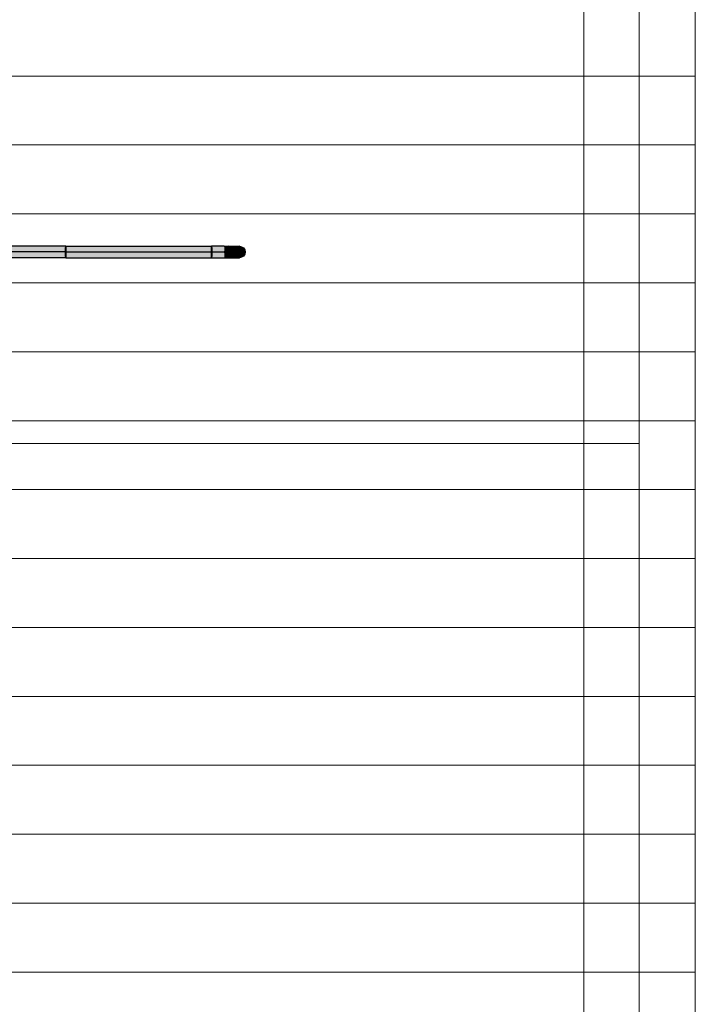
# Model space of a CAD drawing. Extents: x -142 to 528, y -48 to 546.
# Tile 20 of 28: x 6 to 64, y 92 to 177. Entities that reach past the tile are written whole.
import ezdxf
from ezdxf.lldxf.tags import DXFTag

# ---------------------------------------------------------------- set-up
doc = ezdxf.new("R2010")
doc.units = 0
doc.layers.get('0').update_dxf_attribs({"lineweight": 35})
for name, color, linetype, lineweight in [('5_OG-BESTAND', 7, 'Continuous', 25), ('5_OG-NEU', 7, 'Continuous', 25), ('5_OG-SCHRAFF-FILL', 7, 'Continuous', 25)]:
    doc.layers.add(name, color=color, linetype=linetype, lineweight=lineweight)
doc.layers.add('S_Schmutzwasser', color=7, linetype='Continuous', lineweight=25, true_color=0xcc3300)
doc.layers.add('S_Schmutzwasser-Shading', color=7, linetype='Continuous', lineweight=25, true_color=0xcc3300)
tags = doc.linetypes.add('ALL_S16', pattern=[0.0005, 0, -0.0005]).pattern_tags.tags
tags[6:7] = [DXFTag(74, 4), DXFTag(75, 0), DXFTag(340, '0'), DXFTag(46, 1.0), DXFTag(50, 0.0), DXFTag(44, 0.0), DXFTag(45, 0.0)]
tags[4:5] = [DXFTag(74, 4), DXFTag(75, 0), DXFTag(340, '0'), DXFTag(46, 1.0), DXFTag(50, 0.0), DXFTag(44, 0.0), DXFTag(45, 0.0)]
tags = doc.linetypes.add('STRICHPUNKT2', pattern=[12.7, 6.35, -3.175, 0, -3.175]).pattern_tags.tags
tags[10:11] = [DXFTag(74, 4), DXFTag(75, 0), DXFTag(340, '0'), DXFTag(46, 0.0), DXFTag(50, 0.0), DXFTag(44, 0.0), DXFTag(45, 0.0)]
tags[8:9] = [DXFTag(74, 4), DXFTag(75, 0), DXFTag(340, '0'), DXFTag(46, 0.0), DXFTag(50, 0.0), DXFTag(44, 0.0), DXFTag(45, 0.0)]
tags[6:7] = [DXFTag(74, 4), DXFTag(75, 0), DXFTag(340, '0'), DXFTag(46, 0.0), DXFTag(50, 0.0), DXFTag(44, 0.0), DXFTag(45, 0.0)]
tags[4:5] = [DXFTag(74, 4), DXFTag(75, 0), DXFTag(340, '0'), DXFTag(46, 0.0), DXFTag(50, 0.0), DXFTag(44, 0.0), DXFTag(45, 0.0)]
tags = doc.linetypes.add('VERDECKT2_S2', pattern=[0.0027, 0.002, -0.0007]).pattern_tags.tags
tags[6:7] = [DXFTag(74, 4), DXFTag(75, 0), DXFTag(340, '0'), DXFTag(46, 1.0), DXFTag(50, 0.0), DXFTag(44, 0.0), DXFTag(45, 0.0)]
tags[4:5] = [DXFTag(74, 4), DXFTag(75, 0), DXFTag(340, '0'), DXFTag(46, 1.0), DXFTag(50, 0.0), DXFTag(44, 0.0), DXFTag(45, 0.0)]

# ---------------------------------------------------------------- blocks, each defined once
blk = doc.blocks.new('Shading-A07AMIL31N', base_point=(22.325, 156.821))
at = {"layer": 'S_Schmutzwasser-Shading', "color": 24, "true_color": 0x8d2300}
for points in [[(22.323, 157.738), (9.62, 157.738), (22.324, 157.677), (9.622, 157.673)], [(9.622, 157.673), (9.624, 157.592), (22.324, 157.677), (22.326, 157.592)], [(22.325, 156.821), (22.326, 156.878), (9.622, 156.817), (9.624, 156.879)], [(22.326, 156.878), (22.326, 156.885), (9.624, 156.879), (9.624, 156.885)], [(9.622, 156.817), (9.62, 156.738), (22.325, 156.821), (22.323, 156.738)]]:
    blk.add_solid(points, dxfattribs=at)
at = {"layer": 'S_Schmutzwasser-Shading', "color": 22, "true_color": 0xc43100}
for points in [[(22.326, 157.578), (22.326, 157.592), (9.624, 157.578), (9.624, 157.592)], [(22.327, 157.485), (22.326, 157.578), (9.624, 157.461), (9.624, 157.578)], [(9.624, 157.461), (9.625, 157.238), (22.327, 157.485), (22.328, 157.238)], [(9.625, 157.105), (9.624, 156.885), (22.327, 157.129), (22.326, 156.885)], [(22.328, 157.221), (22.328, 157.238), (9.625, 157.223), (9.625, 157.238)], [(22.327, 157.129), (22.328, 157.221), (9.625, 157.105), (9.625, 157.223)]]:
    blk.add_solid(points, dxfattribs=at)
blk = doc.blocks.new('Shading-A07AMIL51N', base_point=(-3.081, 156.814))
at = {"layer": 'S_Schmutzwasser-Shading', "color": 24, "true_color": 0x8d2300}
for points in [[(9.622, 157.673), (9.62, 157.738), (-3.081, 157.668), (-3.082, 157.738)], [(-3.079, 157.592), (9.624, 157.592), (-3.081, 157.668), (9.622, 157.673)], [(-3.081, 156.814), (9.622, 156.817), (-3.079, 156.879), (9.624, 156.879)], [(9.624, 156.879), (9.624, 156.885), (-3.079, 156.879), (-3.079, 156.885)], [(-3.082, 156.738), (9.62, 156.738), (-3.081, 156.814), (9.622, 156.817)]]:
    blk.add_solid(points, dxfattribs=at)
at = {"layer": 'S_Schmutzwasser-Shading', "color": 22, "true_color": 0xc43100}
for points in [[(9.624, 157.578), (9.624, 157.592), (-3.079, 157.579), (-3.079, 157.592)], [(-3.078, 157.436), (9.624, 157.461), (-3.079, 157.579), (9.624, 157.578)], [(-3.079, 156.885), (9.624, 156.885), (-3.078, 157.082), (9.625, 157.105)], [(-3.077, 157.238), (9.625, 157.238), (-3.078, 157.436), (9.624, 157.461)], [(-3.078, 157.082), (9.625, 157.105), (-3.077, 157.225), (9.625, 157.223)], [(9.625, 157.223), (9.625, 157.238), (-3.077, 157.225), (-3.077, 157.238)]]:
    blk.add_solid(points, dxfattribs=at)
blk = doc.blocks.new('Shading-A07AMILB1N', base_point=(23.415, 156.791))
at = {"layer": 'S_Schmutzwasser-Shading', "color": 24, "true_color": 0x8d2300}
for points in [[(22.323, 157.738), (22.323, 157.592), (23.415, 157.738), (23.415, 157.592)], [(23.415, 156.883), (23.415, 156.885), (22.323, 156.878), (22.323, 156.885)], [(23.415, 156.791), (23.415, 156.883), (22.323, 156.822), (22.323, 156.878)], [(22.323, 156.822), (22.323, 156.738), (23.415, 156.791), (23.415, 156.738)]]:
    blk.add_solid(points, dxfattribs=at)
at = {"layer": 'S_Schmutzwasser-Shading', "color": 24, "true_color": 0x8c2300}
for points in [[(23.415, 157.738), (23.415, 157.592), (23.544, 157.738), (23.453, 157.592)], [(23.455, 156.881), (23.454, 156.882), (23.415, 156.883), (23.415, 156.885)], [(23.454, 156.882), (23.453, 156.885), (23.415, 156.885)], [(23.415, 156.791), (23.494, 156.818), (23.415, 156.883), (23.455, 156.881)], [(23.415, 156.791), (23.415, 156.738), (23.494, 156.818), (23.544, 156.738)]]:
    blk.add_solid(points, dxfattribs=at)
at = {"layer": 'S_Schmutzwasser-Shading', "color": 26, "true_color": 0x8a2200}
for points in [[(23.544, 157.738), (23.453, 157.592), (23.665, 157.738), (23.488, 157.592)], [(23.453, 156.885), (23.454, 156.882), (23.466, 156.883)], [(23.453, 156.885), (23.466, 156.883), (23.488, 156.885)], [(23.466, 156.883), (23.454, 156.882), (23.487, 156.88), (23.478, 156.878)], [(23.504, 156.871), (23.502, 156.873), (23.455, 156.881), (23.454, 156.882)], [(23.494, 156.818), (23.513, 156.864), (23.455, 156.881), (23.504, 156.871)], [(23.488, 156.885), (23.466, 156.883), (23.492, 156.882), (23.487, 156.88)], [(23.478, 156.878), (23.502, 156.873), (23.492, 156.882)], [(23.494, 156.818), (23.544, 156.738), (23.513, 156.864), (23.665, 156.738)]]:
    blk.add_solid(points, dxfattribs=at)
at = {"layer": 'S_Schmutzwasser-Shading', "color": 26, "true_color": 0x852100}
for points in [[(23.768, 157.738), (23.665, 157.738), (23.519, 157.592), (23.492, 157.595)], [(23.492, 157.595), (23.488, 157.592), (23.519, 157.592), (23.518, 157.592)], [(23.507, 156.883), (23.506, 156.885), (23.492, 156.882), (23.488, 156.885)], [(23.502, 156.873), (23.511, 156.87), (23.492, 156.882), (23.507, 156.883)], [(23.502, 156.873), (23.504, 156.871), (23.511, 156.87), (23.512, 156.869)], [(23.504, 156.871), (23.513, 156.864), (23.512, 156.869)], [(23.518, 156.885), (23.506, 156.885), (23.665, 156.738), (23.513, 156.864)], [(23.518, 156.885), (23.665, 156.738), (23.768, 156.738)]]:
    blk.add_solid(points, dxfattribs=at)
at = {"layer": 'S_Schmutzwasser-Shading', "color": 26, "true_color": 0x812000}
for points in [[(23.768, 157.738), (23.518, 157.592), (23.819, 157.738), (23.569, 157.592)], [(23.518, 156.885), (23.768, 156.738), (23.577, 156.88), (23.819, 156.738)], [(23.569, 156.885), (23.518, 156.885), (23.577, 156.88)]]:
    blk.add_solid(points, dxfattribs=at)
at = {"layer": 'S_Schmutzwasser-Shading', "color": 22, "true_color": 0xc43100}
for points in [[(22.323, 157.592), (22.323, 157.238), (23.415, 157.592), (23.415, 157.238)], [(22.323, 157.238), (22.323, 156.885), (23.415, 157.238), (23.415, 156.885)]]:
    blk.add_solid(points, dxfattribs=at)
at = {"layer": 'S_Schmutzwasser-Shading', "color": 22, "true_color": 0xc33000}
for points in [[(23.415, 157.592), (23.415, 157.238), (23.452, 157.589)], [(23.453, 157.592), (23.415, 157.592), (23.452, 157.589)], [(23.415, 157.238), (23.415, 156.885), (23.453, 156.885)]]:
    blk.add_solid(points, dxfattribs=at)
at = {"layer": 'S_Schmutzwasser-Shading', "color": 22, "true_color": 0xbd2f00}
for points in [[(23.486, 157.582), (23.452, 157.589), (23.416, 157.242), (23.415, 157.242)], [(23.415, 157.242), (23.415, 157.238), (23.416, 157.242)], [(23.488, 156.885), (23.415, 157.238), (23.452, 156.89)], [(23.486, 157.582), (23.487, 157.587), (23.452, 157.589), (23.453, 157.592)], [(23.488, 156.885), (23.452, 156.89), (23.453, 156.885)], [(23.487, 157.587), (23.488, 157.592), (23.453, 157.592)]]:
    blk.add_solid(points, dxfattribs=at)
at = {"layer": 'S_Schmutzwasser-Shading', "color": 24, "true_color": 0xb02c00}
for points in [[(23.416, 157.242), (23.415, 157.238), (23.416, 157.241)], [(23.517, 156.888), (23.415, 157.238), (23.506, 156.885), (23.488, 156.885)], [(23.512, 157.572), (23.486, 157.582), (23.416, 157.241), (23.416, 157.242)], [(23.512, 157.572), (23.514, 157.578), (23.486, 157.582), (23.487, 157.587)], [(23.487, 157.587), (23.514, 157.578), (23.488, 157.592), (23.517, 157.587)], [(23.517, 157.587), (23.518, 157.592), (23.488, 157.592)], [(23.518, 156.885), (23.517, 156.888), (23.506, 156.885)]]:
    blk.add_solid(points, dxfattribs=at)
at = {"layer": 'S_Schmutzwasser-Shading', "color": 24, "true_color": 0xa82a00}
for points in [[(23.416, 157.241), (23.415, 157.238), (23.425, 157.238)], [(23.487, 157.166), (23.415, 157.238), (23.562, 156.909), (23.517, 156.888)], [(23.487, 157.166), (23.483, 157.179), (23.415, 157.238)], [(23.415, 157.238), (23.483, 157.179), (23.476, 157.203)], [(23.425, 157.238), (23.415, 157.238), (23.471, 157.221), (23.476, 157.203)], [(23.556, 157.548), (23.512, 157.572), (23.425, 157.238), (23.416, 157.241)], [(23.556, 157.548), (23.425, 157.238), (23.466, 157.238)], [(23.425, 157.238), (23.439, 157.233), (23.466, 157.238), (23.469, 157.227)], [(23.439, 157.233), (23.471, 157.221), (23.469, 157.227)], [(23.556, 157.548), (23.559, 157.556), (23.512, 157.572), (23.514, 157.578)], [(23.514, 157.578), (23.559, 157.556), (23.517, 157.587), (23.564, 157.573)], [(23.564, 157.573), (23.569, 157.592), (23.517, 157.587), (23.518, 157.592)], [(23.517, 156.888), (23.518, 156.885), (23.562, 156.909), (23.569, 156.885)]]:
    blk.add_solid(points, dxfattribs=at)
blk = doc.blocks.new('Shading-A07AMILD1N', base_point=(23.688, 156.966))
at = {"layer": 'S_Schmutzwasser-Shading', "color": 26, "true_color": 0x812000}
for points in [[(23.894, 157.738), (23.821, 157.738), (24.039, 157.592), (23.571, 157.592)], [(24.593, 157.738), (23.894, 157.738), (24.343, 157.592), (24.039, 157.592)], [(23.879, 156.856), (23.769, 156.885), (23.579, 156.88), (23.571, 156.885)], [(24.33, 156.738), (23.879, 156.856), (23.821, 156.738), (23.579, 156.88)], [(23.823, 156.885), (23.769, 156.885), (24.469, 156.738), (24.33, 156.738)], [(24.469, 156.738), (24.038, 156.885), (23.823, 156.885)], [(24.469, 156.738), (24.593, 156.738), (24.038, 156.885), (24.45, 156.822)], [(24.45, 156.822), (24.343, 156.885), (24.038, 156.885)]]:
    blk.add_solid(points, dxfattribs=at)
at = {"layer": 'S_Schmutzwasser-Shading', "color": 26, "true_color": 0x7d1f00}
for points in [[(24.672, 157.738), (24.593, 157.738), (24.378, 157.597), (24.376, 157.611)], [(24.376, 157.611), (24.343, 157.592), (24.378, 157.597), (24.366, 157.592)], [(24.532, 156.805), (24.372, 156.882), (24.45, 156.822), (24.343, 156.885)], [(24.372, 156.882), (24.366, 156.885), (24.343, 156.885)], [(24.45, 156.822), (24.593, 156.738), (24.532, 156.805), (24.672, 156.738)]]:
    blk.add_solid(points, dxfattribs=at)
at = {"layer": 'S_Schmutzwasser-Shading', "color": 26, "true_color": 0x751d00}
for points in [[(24.722, 157.738), (24.672, 157.738), (24.381, 157.592), (24.378, 157.597)], [(24.378, 157.597), (24.366, 157.592), (24.381, 157.592)], [(24.381, 156.885), (24.366, 156.885), (24.643, 156.772), (24.532, 156.805)], [(24.532, 156.805), (24.672, 156.738), (24.643, 156.772), (24.722, 156.738)]]:
    blk.add_solid(points, dxfattribs=at)
at = {"layer": 'S_Schmutzwasser-Shading', "color": 26, "true_color": 0x6b1a00}
for points in [[(24.722, 157.738), (24.381, 157.592), (24.739, 157.738), (24.386, 157.592)], [(24.381, 156.885), (24.722, 156.738), (24.386, 156.885), (24.739, 156.738)]]:
    blk.add_solid(points, dxfattribs=at)
at = {"layer": 'S_Schmutzwasser-Shading', "color": 22, "true_color": 0xcc3300}
for points in [[(25.239, 157.238), (24.386, 157.592), (24.61, 157.721), (24.489, 157.671)], [(25.239, 157.238), (24.61, 157.721), (24.869, 157.721), (24.739, 157.738)], [(25.239, 157.238), (24.869, 157.721), (25.093, 157.592), (24.989, 157.671)], [(24.256, 157.368), (24.25, 157.16), (24.239, 157.238)], [(24.256, 157.368), (25.239, 157.238), (24.25, 157.16), (24.646, 157.16)], [(24.646, 157.16), (24.256, 157.109), (24.25, 157.16)], [(25.239, 157.238), (24.256, 157.368), (24.386, 157.592), (24.306, 157.488)], [(24.256, 157.109), (24.646, 157.16), (24.386, 156.885), (25.051, 157.16)], [(24.256, 157.109), (24.386, 156.885), (24.306, 156.988)], [(24.386, 156.885), (25.051, 157.16), (24.61, 156.755), (25.138, 157.16)], [(24.386, 156.885), (24.61, 156.755), (24.489, 156.805)], [(24.61, 156.755), (25.138, 157.16), (24.869, 156.755), (25.179, 157.16)], [(24.646, 157.16), (25.239, 157.238), (25.051, 157.16)], [(24.869, 156.755), (25.179, 157.16), (25.093, 156.885), (25.207, 157.16)], [(24.869, 156.755), (25.093, 156.885), (24.989, 156.805)], [(25.051, 157.16), (25.239, 157.238), (25.138, 157.16)], [(25.239, 157.238), (25.093, 157.592), (25.222, 157.368), (25.172, 157.488)], [(25.093, 156.885), (25.207, 157.16), (25.222, 157.109), (25.229, 157.16)], [(25.093, 156.885), (25.222, 157.109), (25.172, 156.988)], [(25.138, 157.16), (25.239, 157.238), (25.179, 157.16)], [(25.179, 157.16), (25.239, 157.238), (25.207, 157.16)], [(25.207, 157.16), (25.239, 157.238), (25.229, 157.16)], [(24.61, 156.755), (24.869, 156.755), (24.739, 156.738)]]:
    blk.add_solid(points, dxfattribs=at)
at = {"layer": 'S_Schmutzwasser-Shading', "color": 24, "true_color": 0xa82a00}
for points in [[(23.558, 157.547), (23.467, 157.238), (24.123, 157.238)], [(24.123, 157.238), (23.467, 157.238), (24.229, 157.067), (23.473, 157.227)], [(23.473, 157.227), (23.467, 157.238), (23.47, 157.227)], [(23.472, 157.221), (23.477, 157.219), (23.47, 157.227), (23.473, 157.227)], [(23.472, 157.221), (23.477, 157.203), (23.477, 157.219), (23.487, 157.198)], [(23.473, 157.227), (23.477, 157.219), (24.229, 157.067), (24.333, 156.901)], [(24.333, 156.901), (23.477, 157.219), (23.621, 157.122), (23.487, 157.198)], [(23.477, 157.203), (23.485, 157.178), (23.487, 157.198), (23.507, 157.159)], [(23.489, 157.165), (23.507, 157.159), (23.485, 157.178)], [(23.487, 157.198), (23.507, 157.159), (23.621, 157.122)], [(23.688, 156.966), (23.489, 157.165), (23.564, 156.909)], [(23.769, 156.885), (23.823, 156.885), (23.489, 157.165), (23.507, 157.159)], [(23.621, 157.122), (23.507, 157.159), (23.786, 157.028), (23.606, 157.073)], [(23.558, 157.547), (24.147, 157.278), (23.56, 157.556)], [(23.558, 157.547), (24.031, 157.288), (24.147, 157.278), (24.138, 157.263)], [(23.565, 157.573), (23.56, 157.556), (23.61, 157.56)], [(23.61, 157.56), (23.56, 157.556), (24.184, 157.336), (24.147, 157.278)], [(23.769, 156.885), (23.688, 156.966), (23.571, 156.885), (23.564, 156.909)], [(23.571, 157.592), (23.565, 157.573), (24.039, 157.592), (23.61, 157.56)], [(23.606, 157.073), (23.823, 156.885), (23.786, 157.028), (24.038, 156.885)], [(24.039, 157.592), (23.61, 157.56), (24.146, 157.404)], [(23.61, 157.56), (24.184, 157.336), (24.146, 157.404)], [(24.34, 156.89), (24.333, 156.901), (24.285, 156.904), (23.621, 157.122)], [(23.621, 157.122), (23.786, 157.028), (24.285, 156.904)], [(23.786, 157.028), (24.038, 156.885), (24.285, 156.904), (24.343, 156.885)], [(24.031, 157.288), (24.123, 157.238), (24.138, 157.263)], [(24.184, 157.336), (24.343, 157.592), (24.039, 157.592)], [(24.23, 157.238), (24.221, 157.243), (24.123, 157.238), (24.138, 157.263)], [(24.293, 157.054), (24.252, 157.195), (24.229, 157.067), (24.123, 157.238)], [(24.252, 157.195), (24.24, 157.235), (24.123, 157.238), (24.23, 157.238)], [(24.221, 157.243), (24.147, 157.278), (24.138, 157.263)], [(24.23, 157.238), (24.239, 157.238), (24.147, 157.278), (24.184, 157.336)], [(24.239, 157.238), (24.343, 157.592), (24.184, 157.336)], [(24.339, 156.899), (24.293, 157.054), (24.333, 156.901), (24.229, 157.067)], [(24.24, 157.235), (24.239, 157.238), (24.23, 157.238)], [(24.343, 156.885), (24.34, 156.89), (24.285, 156.904)], [(24.339, 156.899), (24.333, 156.901), (24.342, 156.89), (24.34, 156.89)], [(24.34, 156.89), (24.343, 156.885), (24.342, 156.89)]]:
    blk.add_solid(points, dxfattribs=at)
at = {"layer": 'S_Schmutzwasser-Shading', "color": 24, "true_color": 0x9f2700}
for points in [[(24.343, 157.592), (24.239, 157.238), (24.365, 157.589)], [(24.24, 157.235), (24.239, 157.238), (24.24, 157.235)], [(24.308, 157.047), (24.255, 157.194), (24.293, 157.054), (24.252, 157.195)], [(24.339, 156.899), (24.364, 156.89), (24.293, 157.054), (24.308, 157.047)], [(24.339, 156.899), (24.342, 156.89), (24.364, 156.89), (24.366, 156.885)], [(24.342, 156.89), (24.343, 156.885), (24.366, 156.885)], [(24.366, 157.592), (24.343, 157.592), (24.365, 157.589)]]:
    blk.add_solid(points, dxfattribs=at)
at = {"layer": 'S_Schmutzwasser-Shading', "color": 26, "true_color": 0x8a2200}
for points in [[(24.365, 157.589), (24.239, 157.238), (24.377, 157.582)], [(24.241, 157.235), (24.239, 157.238), (24.24, 157.235)], [(24.255, 157.194), (24.258, 157.192), (24.24, 157.235), (24.241, 157.235)], [(24.321, 157.033), (24.258, 157.192), (24.308, 157.047), (24.255, 157.194)], [(24.364, 156.89), (24.381, 156.885), (24.308, 157.047), (24.321, 157.033)], [(24.366, 156.885), (24.381, 156.885), (24.364, 156.89)], [(24.377, 157.582), (24.379, 157.587), (24.365, 157.589), (24.366, 157.592)], [(24.379, 157.587), (24.381, 157.592), (24.366, 157.592)]]:
    blk.add_solid(points, dxfattribs=at)
at = {"layer": 'S_Schmutzwasser-Shading', "color": 26, "true_color": 0x721c00}
for points in [[(24.377, 157.582), (24.239, 157.238), (24.377, 157.572)], [(24.241, 157.235), (24.239, 157.238), (24.241, 157.235)], [(24.386, 156.885), (24.259, 157.19), (24.381, 156.885), (24.258, 157.192)], [(24.386, 157.592), (24.381, 157.592), (24.377, 157.572), (24.377, 157.582)]]:
    blk.add_solid(points, dxfattribs=at)
blk = doc.blocks.new('Referenz-A07AMIMB1N', base_point=(-124.39, -25.004))
at = {"layer": '5_OG-BESTAND', "color": 0, "lineweight": 18}
blk.add_line((64.42, 33.119), (64.42, 240.566), dxfattribs=at)
at = {"layer": '5_OG-BESTAND', "color": 0, "linetype": 'VERDECKT2_S2', "lineweight": 18, "ltscale": 0.18}
for p, q in [((54.73, 38.096), (54.73, 239.962)), ((59.53, 239.962), (59.53, 39.313))]:
    blk.add_line(p, q, dxfattribs=at)
at = {"layer": '5_OG-NEU', "color": 0, "linetype": 'ALL_S16', "lineweight": 13, "ltscale": 0.13}
blk.add_line((59.53, 140.566), (-81.081, 140.566), dxfattribs=at)
at = {"layer": '5_OG-SCHRAFF-FILL', "color": 0, "lineweight": 13}
for p, q in [((-85.971, 172.553), (64.42, 172.553)), ((-85.971, 166.553), (64.42, 166.553)), ((-85.971, 160.553), (64.42, 160.553)), ((-85.971, 154.553), (64.42, 154.553)), ((-85.971, 148.553), (64.42, 148.553)), ((-85.971, 142.553), (64.42, 142.553)), ((-85.971, 136.553), (64.42, 136.553)), ((-85.971, 130.553), (64.42, 130.553)), ((-85.971, 124.553), (64.42, 124.553)), ((-85.971, 118.553), (64.42, 118.553)), ((-85.971, 112.553), (64.42, 112.553)), ((-85.971, 106.553), (64.42, 106.553)), ((-85.971, 100.553), (64.42, 100.553)), ((-85.971, 94.553), (64.42, 94.553))]:
    blk.add_line(p, q, dxfattribs=at)
blk = doc.blocks.new('Bogen 45°-A07AMIMF1N', base_point=(22.323, 156.738))
at = {"color": 0, "linetype": 'ByBlock', "lineweight": -2, "ltscale": 0.25}
for p, q in [((23.415, 157.738), (22.323, 157.738)), ((22.323, 157.738), (22.323, 157.445)), ((23.415, 157.738), (23.544, 157.738)), ((23.544, 157.738), (23.665, 157.738)), ((23.665, 157.738), (23.768, 157.738)), ((23.768, 157.738), (23.819, 157.738)), ((22.323, 157.445), (22.323, 157.031)), ((22.323, 157.031), (22.323, 156.738)), ((22.323, 156.738), (23.415, 156.738)), ((23.415, 156.738), (23.544, 156.738)), ((23.544, 156.738), (23.665, 156.738)), ((23.665, 156.738), (23.768, 156.738)), ((23.768, 156.738), (23.819, 156.738))]:
    blk.add_line(p, q, dxfattribs=at)
at = {"color": 0, "linetype": 'STRICHPUNKT2', "lineweight": -2, "ltscale": 0.25}
for p, q in [((22.323, 157.238), (23.415, 157.238)), ((23.415, 157.238), (23.768, 157.238)), ((23.768, 157.238), (23.819, 157.238))]:
    blk.add_line(p, q, dxfattribs=at)
at = {"color": 0, "linetype": 'ByBlock', "lineweight": -2, "ltscale": 0.25}
blk.add_ellipse((23.819, 157.238), major_axis=(0, -0.5), ratio=0.707107, dxfattribs=at)
blk = doc.blocks.new('Bogen 45°-A07AMIMH1N', base_point=(23.467, 156.738))
at = {"color": 0, "linetype": 'ByBlock', "lineweight": -2, "ltscale": 0.25}
for p, q in [((23.821, 157.738), (24.593, 157.738)), ((24.593, 157.738), (24.672, 157.738)), ((24.672, 157.738), (24.722, 157.738)), ((24.722, 157.738), (24.739, 157.738)), ((23.821, 156.738), (24.593, 156.738)), ((24.593, 156.738), (24.672, 156.738)), ((24.672, 156.738), (24.722, 156.738)), ((24.722, 156.738), (24.739, 156.738))]:
    blk.add_line(p, q, dxfattribs=at)
at = {"color": 0, "linetype": 'STRICHPUNKT2', "lineweight": -2, "ltscale": 0.25}
for p, q in [((23.821, 157.238), (24.593, 157.238)), ((24.593, 157.238), (24.739, 157.238)), ((24.739, 157.238), (24.739, 157.238))]:
    blk.add_line(p, q, dxfattribs=at)
at = {"color": 0, "lineweight": 35}
for p, q in [((24.418, 157.405), (24.44, 157.405)), ((24.418, 157.072), (24.44, 157.072))]:
    blk.add_line(p, q, dxfattribs=at)
at = {"color": 0, "linetype": 'ByBlock', "lineweight": -2, "ltscale": 0.25}
blk.add_circle((24.739, 157.238), 0.5, dxfattribs=at)
at = {"color": 0, "linetype": 'ByBlock', "lineweight": -2, "ltscale": 0.25, "extrusion": (0, 0, -1)}
blk.add_ellipse((23.821, 157.238), major_axis=(0, -0.5), ratio=0.707107, dxfattribs=at)
at = {"color": 0, "lineweight": 35}
blk.add_ellipse((24.962, 157.238), major_axis=(-0.222, 0.5), ratio=1, start_param=0, end_param=2.305501, dxfattribs=at)
blk = doc.blocks.new('Rohr mit Muffe-A07AMIOF1N', base_point=(9.615, 156.738))
at = {"color": 0, "linetype": 'ByBlock', "lineweight": -2, "ltscale": 0.25}
for p, q in [((9.62, 157.738), (22.323, 157.738)), ((9.62, 156.738), (22.323, 156.738))]:
    blk.add_line(p, q, dxfattribs=at)
at = {"color": 0, "linetype": 'STRICHPUNKT2', "lineweight": -2, "ltscale": 0.25}
blk.add_line((9.62, 157.238), (22.323, 157.238), dxfattribs=at)
at = {"color": 0, "linetype": 'ByBlock', "lineweight": -2, "ltscale": 0.25}
for centre in [(9.62, 157.238), (22.323, 157.238)]:
    blk.add_ellipse(centre, major_axis=(0, -0.5), ratio=0.010002, dxfattribs=at)
blk = doc.blocks.new('Rohr mit Muffe-A07AMIOH1N', base_point=(-3.087, 156.738))
at = {"color": 0, "linetype": 'ByBlock', "lineweight": -2, "ltscale": 0.25}
for p, q in [((9.62, 157.738), (-3.082, 157.738)), ((9.62, 156.738), (-3.082, 156.738))]:
    blk.add_line(p, q, dxfattribs=at)
at = {"color": 0, "linetype": 'STRICHPUNKT2', "lineweight": -2, "ltscale": 0.25}
blk.add_line((9.62, 157.238), (-3.082, 157.238), dxfattribs=at)
at = {"color": 0, "linetype": 'ByBlock', "lineweight": -2, "ltscale": 0.25, "extrusion": (0, 0, -1)}
for centre in [(-3.082, 157.238), (9.62, 157.238)]:
    blk.add_ellipse(centre, major_axis=(0, -0.5), ratio=0.010002, dxfattribs=at)

msp = doc.modelspace()

# ---------------------------------------------------------------- block references
at = {"color": 251, "lineweight": 25, "ltscale": 0.25, "true_color": 0x585858}
msp.add_blockref('Referenz-A07AMIMB1N', (-124.39, -25.004), dxfattribs=at)
at = {"layer": 'S_Schmutzwasser', "ltscale": 0.25}
for name, p in [('Rohr mit Muffe-A07AMIOH1N', (-3.087, 156.738)), ('Rohr mit Muffe-A07AMIOF1N', (9.615, 156.738)), ('Bogen 45°-A07AMIMF1N', (22.323, 156.738)), ('Bogen 45°-A07AMIMH1N', (23.467, 156.738))]:
    msp.add_blockref(name, p, dxfattribs=at)
at = {"layer": 'S_Schmutzwasser'}
for name, p in [('Shading-A07AMIL51N', (-3.081, 156.814)), ('Shading-A07AMIL31N', (22.325, 156.821)), ('Shading-A07AMILB1N', (23.415, 156.791)), ('Shading-A07AMILD1N', (23.688, 156.966))]:
    msp.add_blockref(name, p, dxfattribs=at)

doc.saveas('drawing.dxf')
